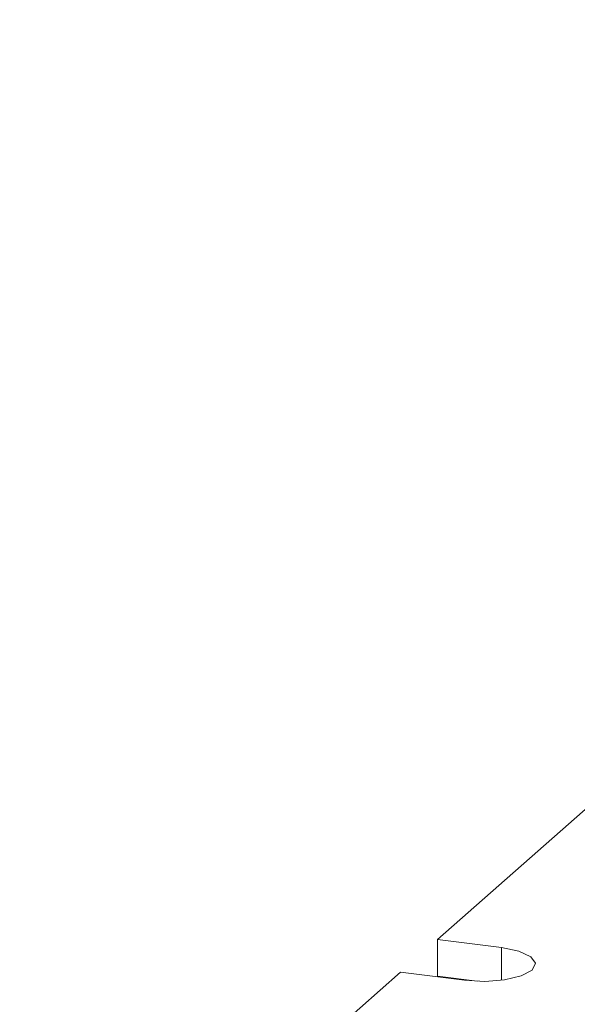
# Model space of a CAD drawing. Header units: millimetres. Extents: x -97 to 121, y 100 to 279.
# Tile 3 of 10: x -64 to -41, y 146 to 186. Entities that reach past the tile are written whole.
import ezdxf

# ---------------------------------------------------------------- set-up
doc = ezdxf.new("R2010")
doc.units = ezdxf.units.MM

msp = doc.modelspace()

# ---------------------------------------------------------------- linework, layer by layer
at = {"color": 7, "linetype": 'Continuous', "lineweight": 15}
for p, q in [((-47.124, 148.49), (-4.45, 186.125)), ((-44.505, 148.16), (-47.124, 148.49)), ((-47.124, 148.49), (-47.124, 146.981)), ((-64.239, 133.396), (-48.644, 147.149)), ((-48.644, 147.149), (-46.025, 146.819)), ((-45.504, 146.777), (-47.124, 146.981))]:
    msp.add_line(p, q, dxfattribs=at)
at = {"color": 8, "linetype": 'Continuous', "lineweight": 15}
msp.add_line((-44.505, 148.16), (-44.505, 146.819), dxfattribs=at)
at = {"color": 7, "linetype": 'Continuous', "lineweight": 15, "flags": 128}
msp.add_lwpolyline([(-46.025, 146.819), (-45.198, 146.773), (-44.381, 146.836), (-43.698, 146.999), (-43.254, 147.236), (-43.116, 147.512), (-43.306, 147.784), (-43.793, 148.012), (-44.505, 148.16)], dxfattribs=at)

doc.saveas('drawing.dxf')
